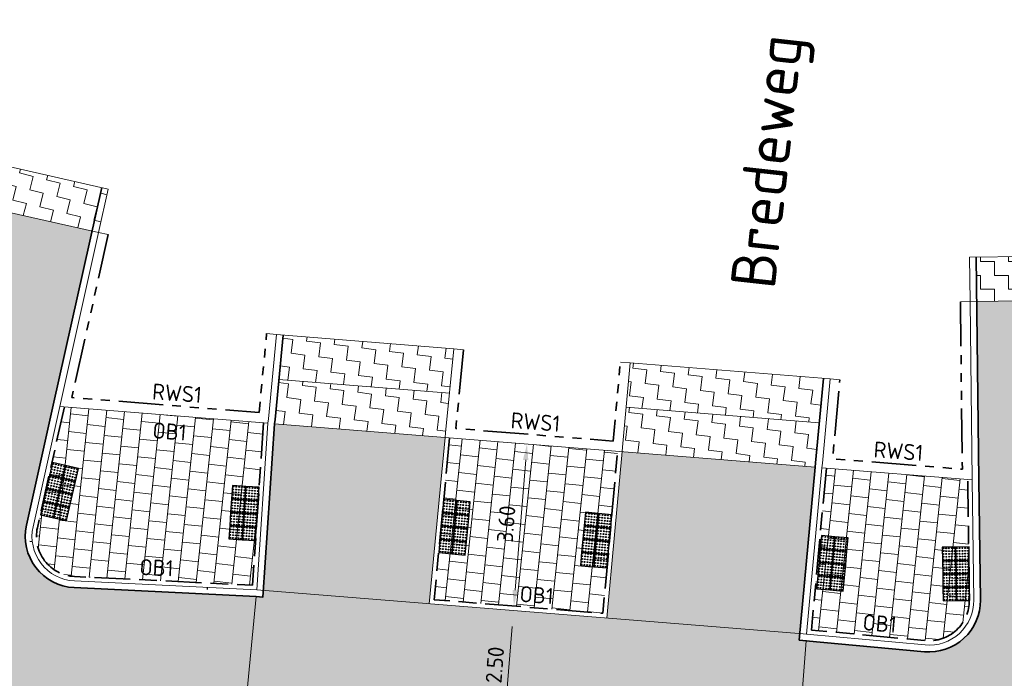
# Model space of a CAD drawing. Header units: metres. Extents: x 196651 to 397723, y 354703 to 710691.
# Tile 210 of 256: x 198044 to 198066, y 356145 to 356159. Entities that reach past the tile are written whole.
import ezdxf
from ezdxf.enums import TextEntityAlignment as Align

# ---------------------------------------------------------------- set-up
doc = ezdxf.new("R2010")
doc.units = ezdxf.units.M
doc.header["$MEASUREMENT"] = 0
doc.linetypes.add('VH-OPSLUITBAND_100X200', pattern=[16, 8, -2, 4, -2])
doc.linetypes.add('VH-RWSBAND_110X220', pattern=[24, 10, -2, 2, -2, 2, -2, 2, -2])
doc.layers.add('$0$X-XX-AL-HULPLIJNEN', color=4, linetype='Continuous', lineweight=25, plot=False)
for name, color, linetype, lineweight in [('B-WE-OG-BEBOUWING_STRAATNAAM-T35', 6, 'Continuous', 35), ('N-WE-VH-GOOT_TEGEL-G', 170, 'Continuous', 35), ('N-WE-VH-KANTOPSLUITING_OPSLUITBAND_100X200-G', 5, 'VH-OPSLUITBAND_100X200', 35), ('N-WE-VH-KANTOPSLUITING_TEKST-T', 7, 'VH-OPSLUITBAND_100X200', 35), ('N-WE-VH-KANTOPSLUITING_TROTTOIRBAND_RWS_110 220-G', 6, 'VH-RWSBAND_110X220', 35), ('N-WE-VH-KANTVERHARDING-G', 1, 'Continuous', 5), ('N-WE-VH-VERHARDING_ASFALT_DEKLAAG-G_ZWART', 252, 'Continuous', 5), ('N-WE-VH-VERHARDING_ASFALT_TRAPSGEWIJSFREZEN-1_TRAP-A', 5, 'Continuous', 5), ('N-WE-VH-VERHARDING_TEGEL-200X200X50-A', 252, 'Continuous', 18), ('N-WE-VH-VERKEERSTEGEL-NOPPENTEGEL-S', 5, 'Continuous', 25), ('X-XX-AL-AANPIJLING-M', 7, 'Continuous', 18)]:
    doc.layers.add(name, color=color, linetype=linetype, lineweight=lineweight)
doc.layers.add('N-WE-VH-VERHARDING_ASFALT_COATING_ROOD-G', color=7, linetype='Continuous', lineweight=5, true_color=0xffa8a8)
doc.layers.add('N-WE-VH-VERHARDING_ASFALT_DEKLAAG-G_ROOD', color=7, linetype='Continuous', lineweight=5, true_color=0xbf4040)
doc.styles.add('NLCS-ISO', font='NLCS-ISO.ttf')
doc.styles.add('NLCS-ISO-M200-T18', font='NLCS-ISO.ttf')
doc.styles.add('NLCS-ISO-M200-T25', font='NLCS-ISO.ttf')
doc.dimstyles.new('NLCS-M200-T18-PIJL', dxfattribs={"dimscale": 0.2, "dimtxt": 1.8, "dimasz": 1.8, "dimexe": 2, "dimexo": 2, "dimgap": 0.7, "dimtad": 1, "dimzin": 0, "dimdsep": 46, "dimtxsty": 'NLCS-ISO-M200-T18', "dimcen": 0, "dimdle": 2, "dimse1": 1, "dimse2": 1, "dimclrd": 256, "dimclre": 256, "dimclrt": 256, "dimadec": 1, "dimazin": 0, "dimtfac": 1, "dimtofl": 0, "dimtmove": 1, "dimatfit": 0, "dimfxl": 2, "dimfxlon": 1, "dimtfillclr": 254, "dimtolj": 1, "dimtzin": 0, "dimlwd": 18, "dimlwe": 18, "dimarcsym": 0})

# ---------------------------------------------------------------- blocks, each defined once
blk = doc.blocks.new('TEKST TB')
at = {"style": 'NLCS-ISO'}
blk.add_attdef('TEKST_TROTTOIRBANDEN', text='', height=0.36, rotation=0.3407, dxfattribs=at).set_placement((0, 0), align=Align.BOTTOM_CENTER)
blk = doc.blocks.new('*D326')
at = {"layer": 'Defpoints', "color": 0, "ltscale": 0.2, "transparency": 16777216}
for p in [(198054.836, 356146.228), (198054.846, 356146.227), (198054.645, 356143.735)]:
    blk.add_point(p, dxfattribs=at)
at = {"layer": 'X-XX-AL-AANPIJLING-M', "linetype": 'Continuous', "lineweight": 18, "ltscale": 0.2, "transparency": 16777216}
blk.add_line((198054.664, 356144.094), (198054.807, 356145.869), dxfattribs=at)
at = {"layer": 'X-XX-AL-AANPIJLING-M', "ltscale": 0.2, "transparency": 16777216}
for points in [[(198054.747, 356145.873), (198054.867, 356145.864), (198054.836, 356146.228)], [(198054.604, 356144.099), (198054.724, 356144.09), (198054.635, 356143.736)]]:
    blk.add_solid(points, dxfattribs=at)
at = {"layer": 'X-XX-AL-AANPIJLING-M', "ltscale": 0.2, "transparency": 16777216, "insert": (198054.417, 356145.007), "char_height": 0.36, "attachment_point": 5, "rotation": 85.3997, "style": 'NLCS-ISO-M200-T18'}
blk.add_mtext('\\A1;2.50', dxfattribs=at)
blk = doc.blocks.new('*D327')
at = {"layer": 'Defpoints', "color": 0, "ltscale": 0.2, "transparency": 16777216}
for p in [(198055.137, 356149.965), (198055.24, 356149.957), (198054.947, 356146.319)]:
    blk.add_point(p, dxfattribs=at)
at = {"layer": 'X-XX-AL-AANPIJLING-M', "linetype": 'Continuous', "lineweight": 18, "ltscale": 0.2, "transparency": 16777216}
blk.add_line((198054.873, 356146.686), (198055.108, 356149.607), dxfattribs=at)
at = {"layer": 'X-XX-AL-AANPIJLING-M', "ltscale": 0.2, "transparency": 16777216}
for points in [[(198055.048, 356149.611), (198055.168, 356149.602), (198055.137, 356149.965)], [(198054.813, 356146.691), (198054.933, 356146.681), (198054.844, 356146.327)]]:
    blk.add_solid(points, dxfattribs=at)
at = {"layer": 'X-XX-AL-AANPIJLING-M', "ltscale": 0.2, "transparency": 16777216, "insert": (198054.671, 356148.172), "char_height": 0.36, "attachment_point": 5, "rotation": 85.3997, "style": 'NLCS-ISO-M200-T18'}
blk.add_mtext('\\A1;3.60', dxfattribs=at)
blk = doc.blocks.new('*D1663')
at = {"layer": 'Defpoints', "color": 0, "ltscale": 0.2, "transparency": 16777216}
for p in [(198033.991, 356145.963), (198043.757, 356134.578)]:
    blk.add_point(p, dxfattribs=at)
at = {"layer": 'X-XX-AL-AANPIJLING-M', "linetype": 'Continuous', "lineweight": 18, "ltscale": 0.2, "transparency": 16777216}
blk.add_line((198045.228, 356132.862), (198043.991, 356134.305), dxfattribs=at)
at = {"layer": 'X-XX-AL-AANPIJLING-M', "ltscale": 0.2, "transparency": 16777216}
blk.add_solid([(198044.036, 356134.344), (198043.945, 356134.265), (198043.757, 356134.578)], dxfattribs=at)
at = {"layer": 'X-XX-AL-AANPIJLING-M', "ltscale": 0.2, "transparency": 16777216, "insert": (198044.969, 356133.655), "char_height": 0.36, "attachment_point": 5, "rotation": 310.6203, "style": 'NLCS-ISO-M200-T18'}
blk.add_mtext('\\A1;R15.00', dxfattribs=at)
blk = doc.blocks.new('*U2075')
for centre in [(0.025, 0.575), (0.025, 0.5125), (0.025, 0.45), (0.0875, 0.575), (0.0875, 0.5125), (0.0875, 0.45), (0.15, 0.575), (0.15, 0.5125), (0.15, 0.45), (0.2125, 0.575), (0.2125, 0.5125), (0.2125, 0.45), (0.275, 0.575), (0.275, 0.5125), (0.275, 0.45), (0.325, 0.575), (0.325, 0.5125), (0.325, 0.45), (0.3875, 0.575), (0.3875, 0.5125), (0.3875, 0.45), (0.45, 0.575), (0.45, 0.5125), (0.45, 0.45), (0.5125, 0.575), (0.5125, 0.5125), (0.5125, 0.45), (0.575, 0.575), (0.575, 0.5125), (0.575, 0.45), (0.625, 0.575), (0.625, 0.5125), (0.625, 0.45), (0.6875, 0.575), (0.6875, 0.5125), (0.6875, 0.45), (0.75, 0.575), (0.75, 0.5125), (0.75, 0.45), (0.8125, 0.575), (0.8125, 0.5125), (0.8125, 0.45), (0.875, 0.575), (0.875, 0.5125), (0.875, 0.45), (0.925, 0.575), (0.925, 0.5125), (0.925, 0.45), (0.9875, 0.575), (0.9875, 0.5125), (0.9875, 0.45), (1.05, 0.575), (1.05, 0.5125), (1.05, 0.45), (1.1125, 0.575), (1.1125, 0.5125), (1.1125, 0.45), (1.175, 0.575), (1.175, 0.5125), (1.175, 0.45), (0.025, 0.3875), (0.025, 0.325), (0.025, 0.275), (0.025, 0.2125), (0.0875, 0.3875), (0.0875, 0.325), (0.0875, 0.275), (0.0875, 0.2125), (0.15, 0.3875), (0.15, 0.325), (0.15, 0.275), (0.15, 0.2125), (0.2125, 0.3875), (0.2125, 0.325), (0.2125, 0.275), (0.2125, 0.2125), (0.275, 0.3875), (0.275, 0.325), (0.275, 0.275), (0.275, 0.2125), (0.325, 0.3875), (0.325, 0.325), (0.325, 0.275), (0.325, 0.2125), (0.3875, 0.3875), (0.3875, 0.325), (0.3875, 0.275), (0.3875, 0.2125), (0.45, 0.3875), (0.45, 0.325), (0.45, 0.275), (0.45, 0.2125), (0.5125, 0.3875), (0.5125, 0.325), (0.5125, 0.275), (0.5125, 0.2125), (0.575, 0.3875), (0.575, 0.325), (0.575, 0.275), (0.575, 0.2125), (0.625, 0.3875), (0.625, 0.325), (0.625, 0.275), (0.625, 0.2125), (0.6875, 0.3875), (0.6875, 0.325), (0.6875, 0.275), (0.6875, 0.2125), (0.75, 0.3875), (0.75, 0.325), (0.75, 0.275), (0.75, 0.2125), (0.8125, 0.3875), (0.8125, 0.325), (0.8125, 0.275), (0.8125, 0.2125), (0.875, 0.3875), (0.875, 0.325), (0.875, 0.275), (0.875, 0.2125), (0.925, 0.3875), (0.925, 0.325), (0.925, 0.275), (0.925, 0.2125), (0.9875, 0.3875), (0.9875, 0.325), (0.9875, 0.275), (0.9875, 0.2125), (1.05, 0.3875), (1.05, 0.325), (1.05, 0.275), (1.05, 0.2125), (1.1125, 0.3875), (1.1125, 0.325), (1.1125, 0.275), (1.1125, 0.2125), (1.175, 0.3875), (1.175, 0.325), (1.175, 0.275), (1.175, 0.2125), (0.025, 0.15), (0.025, 0.0875), (0.025, 0.025), (0.0875, 0.15), (0.0875, 0.0875), (0.0875, 0.025), (0.15, 0.15), (0.15, 0.0875), (0.15, 0.025), (0.2125, 0.15), (0.2125, 0.0875), (0.2125, 0.025), (0.275, 0.15), (0.275, 0.0875), (0.275, 0.025), (0.325, 0.15), (0.325, 0.0875), (0.325, 0.025), (0.3875, 0.15), (0.3875, 0.0875), (0.3875, 0.025), (0.45, 0.15), (0.45, 0.0875), (0.45, 0.025), (0.5125, 0.15), (0.5125, 0.0875), (0.5125, 0.025), (0.575, 0.15), (0.575, 0.0875), (0.575, 0.025), (0.625, 0.15), (0.625, 0.0875), (0.625, 0.025), (0.6875, 0.15), (0.6875, 0.0875), (0.6875, 0.025), (0.75, 0.15), (0.75, 0.0875), (0.75, 0.025), (0.8125, 0.15), (0.8125, 0.0875), (0.8125, 0.025), (0.875, 0.15), (0.875, 0.0875), (0.875, 0.025), (0.925, 0.15), (0.925, 0.0875), (0.925, 0.025), (0.9875, 0.15), (0.9875, 0.0875), (0.9875, 0.025), (1.05, 0.15), (1.05, 0.0875), (1.05, 0.025), (1.1125, 0.15), (1.1125, 0.0875), (1.1125, 0.025), (1.175, 0.15), (1.175, 0.0875), (1.175, 0.025)]:
    blk.add_circle(centre, 0.01)
for points in [[(0.3, 0.3), (0.3, 0.6), (0, 0.6), (0, 0.3)], [(0.6, 0.3), (0.6, 0.6), (0.3, 0.6), (0.3, 0.3)], [(0.9, 0.3), (0.9, 0.6), (0.6, 0.6), (0.6, 0.3)], [(1.2, 0.3), (1.2, 0.6), (0.9, 0.6), (0.9, 0.3)], [(0.3, 0), (0.3, 0.3), (0, 0.3), (0, 0)], [(0.6, 0), (0.6, 0.3), (0.3, 0.3), (0.3, 0)], [(0.9, 0), (0.9, 0.3), (0.6, 0.3), (0.6, 0)], [(1.2, 0), (1.2, 0.3), (0.9, 0.3), (0.9, 0)]]:
    blk.add_3dface(points)
blk = doc.blocks.new('*U2076')
for centre in [(0.025, 0.275), (0.025, 0.2125), (0.0875, 0.275), (0.0875, 0.2125), (0.15, 0.275), (0.15, 0.2125), (0.2125, 0.275), (0.2125, 0.2125), (0.275, 0.275), (0.275, 0.2125), (0.325, 0.275), (0.325, 0.2125), (0.3875, 0.275), (0.3875, 0.2125), (0.45, 0.275), (0.45, 0.2125), (0.5125, 0.275), (0.5125, 0.2125), (0.575, 0.275), (0.575, 0.2125), (0.625, 0.275), (0.625, 0.2125), (0.6875, 0.275), (0.6875, 0.2125), (0.75, 0.275), (0.75, 0.2125), (0.8125, 0.275), (0.8125, 0.2125), (0.875, 0.275), (0.875, 0.2125), (0.925, 0.275), (0.925, 0.2125), (0.9875, 0.275), (0.9875, 0.2125), (1.05, 0.275), (1.05, 0.2125), (1.1125, 0.275), (1.1125, 0.2125), (1.175, 0.275), (1.175, 0.2125), (0.025, 0.15), (0.025, 0.0875), (0.025, 0.025), (0.0875, 0.15), (0.0875, 0.0875), (0.0875, 0.025), (0.15, 0.15), (0.15, 0.0875), (0.15, 0.025), (0.2125, 0.15), (0.2125, 0.0875), (0.2125, 0.025), (0.275, 0.15), (0.275, 0.0875), (0.275, 0.025), (0.325, 0.15), (0.325, 0.0875), (0.325, 0.025), (0.3875, 0.15), (0.3875, 0.0875), (0.3875, 0.025), (0.45, 0.15), (0.45, 0.0875), (0.45, 0.025), (0.5125, 0.15), (0.5125, 0.0875), (0.5125, 0.025), (0.575, 0.15), (0.575, 0.0875), (0.575, 0.025), (0.625, 0.15), (0.625, 0.0875), (0.625, 0.025), (0.6875, 0.15), (0.6875, 0.0875), (0.6875, 0.025), (0.75, 0.15), (0.75, 0.0875), (0.75, 0.025), (0.8125, 0.15), (0.8125, 0.0875), (0.8125, 0.025), (0.875, 0.15), (0.875, 0.0875), (0.875, 0.025), (0.925, 0.15), (0.925, 0.0875), (0.925, 0.025), (0.9875, 0.15), (0.9875, 0.0875), (0.9875, 0.025), (1.05, 0.15), (1.05, 0.0875), (1.05, 0.025), (1.1125, 0.15), (1.1125, 0.0875), (1.1125, 0.025), (1.175, 0.15), (1.175, 0.0875), (1.175, 0.025), (0.025, -0.025), (0.025, -0.0875), (0.025, -0.15), (0.025, -0.2125), (0.0875, -0.025), (0.0875, -0.0875), (0.0875, -0.15), (0.0875, -0.2125), (0.15, -0.025), (0.15, -0.0875), (0.15, -0.15), (0.15, -0.2125), (0.2125, -0.025), (0.2125, -0.0875), (0.2125, -0.15), (0.2125, -0.2125), (0.275, -0.025), (0.275, -0.0875), (0.275, -0.15), (0.275, -0.2125), (0.325, -0.025), (0.325, -0.0875), (0.325, -0.15), (0.325, -0.2125), (0.3875, -0.025), (0.3875, -0.0875), (0.3875, -0.15), (0.3875, -0.2125), (0.45, -0.025), (0.45, -0.0875), (0.45, -0.15), (0.45, -0.2125), (0.5125, -0.025), (0.5125, -0.0875), (0.5125, -0.15), (0.5125, -0.2125), (0.575, -0.025), (0.575, -0.0875), (0.575, -0.15), (0.575, -0.2125), (0.625, -0.025), (0.625, -0.0875), (0.625, -0.15), (0.625, -0.2125), (0.6875, -0.025), (0.6875, -0.0875), (0.6875, -0.15), (0.6875, -0.2125), (0.75, -0.025), (0.75, -0.0875), (0.75, -0.15), (0.75, -0.2125), (0.8125, -0.025), (0.8125, -0.0875), (0.8125, -0.15), (0.8125, -0.2125), (0.875, -0.025), (0.875, -0.0875), (0.875, -0.15), (0.875, -0.2125), (0.925, -0.025), (0.925, -0.0875), (0.925, -0.15), (0.925, -0.2125), (0.9875, -0.025), (0.9875, -0.0875), (0.9875, -0.15), (0.9875, -0.2125), (1.05, -0.025), (1.05, -0.0875), (1.05, -0.15), (1.05, -0.2125), (1.1125, -0.025), (1.1125, -0.0875), (1.1125, -0.15), (1.1125, -0.2125), (1.175, -0.025), (1.175, -0.0875), (1.175, -0.15), (1.175, -0.2125), (0.025, -0.275), (0.0875, -0.275), (0.15, -0.275), (0.2125, -0.275), (0.275, -0.275), (0.325, -0.275), (0.3875, -0.275), (0.45, -0.275), (0.5125, -0.275), (0.575, -0.275), (0.625, -0.275), (0.6875, -0.275), (0.75, -0.275), (0.8125, -0.275), (0.875, -0.275), (0.925, -0.275), (0.9875, -0.275), (1.05, -0.275), (1.1125, -0.275), (1.175, -0.275)]:
    blk.add_circle(centre, 0.01)
for points in [[(0.3, 0), (0.3, 0.3), (0, 0.3), (0, 0)], [(0.6, 0), (0.6, 0.3), (0.3, 0.3), (0.3, 0)], [(0.9, 0), (0.9, 0.3), (0.6, 0.3), (0.6, 0)], [(1.2, 0), (1.2, 0.3), (0.9, 0.3), (0.9, 0)], [(0.3, -0.3), (0.3, 0), (0, 0), (0, -0.3)], [(0.6, -0.3), (0.6, 0), (0.3, 0), (0.3, -0.3)], [(0.9, -0.3), (0.9, 0), (0.6, 0), (0.6, -0.3)], [(1.2, -0.3), (1.2, 0), (0.9, 0), (0.9, -0.3)]]:
    blk.add_3dface(points)
blk = doc.blocks.new('*U2085')
for centre in [(0.025, 0.575), (0.025, 0.5125), (0.025, 0.45), (0.0875, 0.575), (0.0875, 0.5125), (0.0875, 0.45), (0.15, 0.575), (0.15, 0.5125), (0.15, 0.45), (0.2125, 0.575), (0.2125, 0.5125), (0.2125, 0.45), (0.275, 0.575), (0.275, 0.5125), (0.275, 0.45), (0.325, 0.575), (0.325, 0.5125), (0.325, 0.45), (0.3875, 0.575), (0.3875, 0.5125), (0.3875, 0.45), (0.45, 0.575), (0.45, 0.5125), (0.45, 0.45), (0.5125, 0.575), (0.5125, 0.5125), (0.5125, 0.45), (0.575, 0.575), (0.575, 0.5125), (0.575, 0.45), (0.625, 0.575), (0.625, 0.5125), (0.625, 0.45), (0.6875, 0.575), (0.6875, 0.5125), (0.6875, 0.45), (0.75, 0.575), (0.75, 0.5125), (0.75, 0.45), (0.8125, 0.575), (0.8125, 0.5125), (0.8125, 0.45), (0.875, 0.575), (0.875, 0.5125), (0.875, 0.45), (0.925, 0.575), (0.925, 0.5125), (0.925, 0.45), (0.9875, 0.575), (0.9875, 0.5125), (0.9875, 0.45), (1.05, 0.575), (1.05, 0.5125), (1.05, 0.45), (1.1125, 0.575), (1.1125, 0.5125), (1.1125, 0.45), (1.175, 0.575), (1.175, 0.5125), (1.175, 0.45), (0.025, 0.3875), (0.025, 0.325), (0.025, 0.275), (0.025, 0.2125), (0.0875, 0.3875), (0.0875, 0.325), (0.0875, 0.275), (0.0875, 0.2125), (0.15, 0.3875), (0.15, 0.325), (0.15, 0.275), (0.15, 0.2125), (0.2125, 0.3875), (0.2125, 0.325), (0.2125, 0.275), (0.2125, 0.2125), (0.275, 0.3875), (0.275, 0.325), (0.275, 0.275), (0.275, 0.2125), (0.325, 0.3875), (0.325, 0.325), (0.325, 0.275), (0.325, 0.2125), (0.3875, 0.3875), (0.3875, 0.325), (0.3875, 0.275), (0.3875, 0.2125), (0.45, 0.3875), (0.45, 0.325), (0.45, 0.275), (0.45, 0.2125), (0.5125, 0.3875), (0.5125, 0.325), (0.5125, 0.275), (0.5125, 0.2125), (0.575, 0.3875), (0.575, 0.325), (0.575, 0.275), (0.575, 0.2125), (0.625, 0.3875), (0.625, 0.325), (0.625, 0.275), (0.625, 0.2125), (0.6875, 0.3875), (0.6875, 0.325), (0.6875, 0.275), (0.6875, 0.2125), (0.75, 0.3875), (0.75, 0.325), (0.75, 0.275), (0.75, 0.2125), (0.8125, 0.3875), (0.8125, 0.325), (0.8125, 0.275), (0.8125, 0.2125), (0.875, 0.3875), (0.875, 0.325), (0.875, 0.275), (0.875, 0.2125), (0.925, 0.3875), (0.925, 0.325), (0.925, 0.275), (0.925, 0.2125), (0.9875, 0.3875), (0.9875, 0.325), (0.9875, 0.275), (0.9875, 0.2125), (1.05, 0.3875), (1.05, 0.325), (1.05, 0.275), (1.05, 0.2125), (1.1125, 0.3875), (1.1125, 0.325), (1.1125, 0.275), (1.1125, 0.2125), (1.175, 0.3875), (1.175, 0.325), (1.175, 0.275), (1.175, 0.2125), (0.025, 0.15), (0.025, 0.0875), (0.025, 0.025), (0.0875, 0.15), (0.0875, 0.0875), (0.0875, 0.025), (0.15, 0.15), (0.15, 0.0875), (0.15, 0.025), (0.2125, 0.15), (0.2125, 0.0875), (0.2125, 0.025), (0.275, 0.15), (0.275, 0.0875), (0.275, 0.025), (0.325, 0.15), (0.325, 0.0875), (0.325, 0.025), (0.3875, 0.15), (0.3875, 0.0875), (0.3875, 0.025), (0.45, 0.15), (0.45, 0.0875), (0.45, 0.025), (0.5125, 0.15), (0.5125, 0.0875), (0.5125, 0.025), (0.575, 0.15), (0.575, 0.0875), (0.575, 0.025), (0.625, 0.15), (0.625, 0.0875), (0.625, 0.025), (0.6875, 0.15), (0.6875, 0.0875), (0.6875, 0.025), (0.75, 0.15), (0.75, 0.0875), (0.75, 0.025), (0.8125, 0.15), (0.8125, 0.0875), (0.8125, 0.025), (0.875, 0.15), (0.875, 0.0875), (0.875, 0.025), (0.925, 0.15), (0.925, 0.0875), (0.925, 0.025), (0.9875, 0.15), (0.9875, 0.0875), (0.9875, 0.025), (1.05, 0.15), (1.05, 0.0875), (1.05, 0.025), (1.1125, 0.15), (1.1125, 0.0875), (1.1125, 0.025), (1.175, 0.15), (1.175, 0.0875), (1.175, 0.025)]:
    blk.add_circle(centre, 0.01)
for points in [[(0.3, 0.3), (0.3, 0.6), (0, 0.6), (0, 0.3)], [(0.6, 0.3), (0.6, 0.6), (0.3, 0.6), (0.3, 0.3)], [(0.9, 0.3), (0.9, 0.6), (0.6, 0.6), (0.6, 0.3)], [(1.2, 0.3), (1.2, 0.6), (0.9, 0.6), (0.9, 0.3)], [(0.3, 0), (0.3, 0.3), (0, 0.3), (0, 0)], [(0.6, 0), (0.6, 0.3), (0.3, 0.3), (0.3, 0)], [(0.9, 0), (0.9, 0.3), (0.6, 0.3), (0.6, 0)], [(1.2, 0), (1.2, 0.3), (0.9, 0.3), (0.9, 0)]]:
    blk.add_3dface(points)
blk = doc.blocks.new('*U1832')
for centre in [(-0.275, 0.575), (-0.275, 0.512), (-0.275, 0.45), (-0.212, 0.575), (-0.212, 0.512), (-0.212, 0.45), (-0.15, 0.575), (-0.15, 0.512), (-0.15, 0.45), (-0.087, 0.575), (-0.087, 0.512), (-0.087, 0.45), (-0.025, 0.575), (-0.025, 0.512), (-0.025, 0.45), (0.025, 0.575), (0.025, 0.512), (0.025, 0.45), (0.087, 0.575), (0.087, 0.512), (0.087, 0.45), (0.15, 0.575), (0.15, 0.512), (0.15, 0.45), (0.212, 0.575), (0.212, 0.512), (0.212, 0.45), (0.275, 0.575), (0.275, 0.512), (0.275, 0.45), (0.325, 0.575), (0.325, 0.512), (0.325, 0.45), (0.387, 0.575), (0.387, 0.512), (0.387, 0.45), (0.45, 0.575), (0.45, 0.512), (0.45, 0.45), (0.512, 0.575), (0.512, 0.512), (0.512, 0.45), (0.575, 0.575), (0.575, 0.512), (0.575, 0.45), (0.625, 0.575), (0.625, 0.512), (0.625, 0.45), (0.688, 0.575), (0.688, 0.512), (0.688, 0.45), (0.75, 0.575), (0.75, 0.512), (0.75, 0.45), (0.813, 0.575), (0.813, 0.512), (0.813, 0.45), (0.875, 0.575), (0.875, 0.512), (0.875, 0.45), (-0.275, 0.387), (-0.275, 0.325), (-0.275, 0.275), (-0.275, 0.212), (-0.212, 0.387), (-0.212, 0.325), (-0.212, 0.275), (-0.212, 0.212), (-0.15, 0.387), (-0.15, 0.325), (-0.15, 0.275), (-0.15, 0.212), (-0.087, 0.387), (-0.087, 0.325), (-0.087, 0.275), (-0.087, 0.212), (-0.025, 0.387), (-0.025, 0.325), (-0.025, 0.275), (-0.025, 0.212), (0.025, 0.387), (0.025, 0.325), (0.025, 0.275), (0.025, 0.212), (0.087, 0.387), (0.087, 0.325), (0.087, 0.275), (0.087, 0.212), (0.15, 0.387), (0.15, 0.325), (0.15, 0.275), (0.15, 0.212), (0.212, 0.387), (0.212, 0.325), (0.212, 0.275), (0.212, 0.212), (0.275, 0.387), (0.275, 0.325), (0.275, 0.275), (0.275, 0.212), (0.325, 0.387), (0.325, 0.325), (0.325, 0.275), (0.325, 0.212), (0.387, 0.387), (0.387, 0.325), (0.387, 0.275), (0.387, 0.212), (0.45, 0.387), (0.45, 0.325), (0.45, 0.275), (0.45, 0.212), (0.512, 0.387), (0.512, 0.325), (0.512, 0.275), (0.512, 0.212), (0.575, 0.387), (0.575, 0.325), (0.575, 0.275), (0.575, 0.212), (0.625, 0.387), (0.625, 0.325), (0.625, 0.275), (0.625, 0.212), (0.688, 0.387), (0.688, 0.325), (0.688, 0.275), (0.688, 0.212), (0.75, 0.387), (0.75, 0.325), (0.75, 0.275), (0.75, 0.212), (0.813, 0.387), (0.813, 0.325), (0.813, 0.275), (0.813, 0.212), (0.875, 0.387), (0.875, 0.325), (0.875, 0.275), (0.875, 0.212), (-0.275, 0.15), (-0.275, 0.087), (-0.275, 0.025), (-0.212, 0.15), (-0.212, 0.087), (-0.212, 0.025), (-0.15, 0.15), (-0.15, 0.087), (-0.15, 0.025), (-0.087, 0.15), (-0.087, 0.087), (-0.087, 0.025), (-0.025, 0.15), (-0.025, 0.087), (-0.025, 0.025), (0.025, 0.15), (0.025, 0.087), (0.025, 0.025), (0.087, 0.15), (0.087, 0.087), (0.087, 0.025), (0.15, 0.15), (0.15, 0.087), (0.15, 0.025), (0.212, 0.15), (0.212, 0.087), (0.212, 0.025), (0.275, 0.15), (0.275, 0.087), (0.275, 0.025), (0.325, 0.15), (0.325, 0.087), (0.325, 0.025), (0.387, 0.15), (0.387, 0.087), (0.387, 0.025), (0.45, 0.15), (0.45, 0.087), (0.45, 0.025), (0.512, 0.15), (0.512, 0.087), (0.512, 0.025), (0.575, 0.15), (0.575, 0.087), (0.575, 0.025), (0.625, 0.15), (0.625, 0.087), (0.625, 0.025), (0.688, 0.15), (0.688, 0.087), (0.688, 0.025), (0.75, 0.15), (0.75, 0.087), (0.75, 0.025), (0.813, 0.15), (0.813, 0.087), (0.813, 0.025), (0.875, 0.15), (0.875, 0.087), (0.875, 0.025)]:
    blk.add_circle(centre, 0.01)
for points in [[(0, 0.3), (0, 0.6), (-0.3, 0.6), (-0.3, 0.3)], [(0.3, 0.3), (0.3, 0.6), (0, 0.6), (0, 0.3)], [(0.6, 0.3), (0.6, 0.6), (0.3, 0.6), (0.3, 0.3)], [(0.9, 0.3), (0.9, 0.6), (0.6, 0.6), (0.6, 0.3)], [(0, 0), (0, 0.3), (-0.3, 0.3), (-0.3, 0)], [(0.3, 0), (0.3, 0.3), (0, 0.3), (0, 0)], [(0.6, 0), (0.6, 0.3), (0.3, 0.3), (0.3, 0)], [(0.9, 0), (0.9, 0.3), (0.6, 0.3), (0.6, 0)]]:
    blk.add_3dface(points)

msp = doc.modelspace()

# ---------------------------------------------------------------- hatches: boundary and pattern name
at = {"layer": 'N-WE-VH-VERHARDING_ASFALT_COATING_ROOD-G'}
msp.add_hatch(color=256, dxfattribs=at).paths.add_polyline_path([(198061.398, 356145.549), (198061.396, 356145.549), (198061.246, 356145.561), (198061.26, 356145.711), (198049.225, 356146.679), (198049.215, 356146.529), (198049.066, 356146.541), (198049.062, 356146.541), (198048.841, 356144.202), (198061.217, 356143.206)])
at = {"layer": 'N-WE-VH-VERHARDING_ASFALT_DEKLAAG-G_ROOD'}
msp.add_hatch(color=256, dxfattribs=at).paths.add_polyline_path([(198046.056, 356143.579, -0.178601), (198048.823, 356144.354), (198048.855, 356144.351), (198049.062, 356146.541), (198044.977, 356146.742, -0.464988), (198043.911, 356148.141), (198044.512, 356150.841), (198045.382, 356154.746), (198043.274, 356155.22), (198041.141, 356145.842, -0.349206), (198031.277, 356137.944), (198028.262, 356137.934), (198028.243, 356135.984, -0.436077), (198029.378, 356134.738), (198029.079, 356131.184), (198031.279, 356131.095), (198031.321, 356131.584, -0.289967), (198034.648, 356135.976, 0.067266), (198038.153, 356137.856)])
h = msp.add_hatch(color=256, dxfattribs=at)
edge = h.paths.add_edge_path()
edge.add_line((198067.576, 356142.922), (198067.473, 356151.419))
edge.add_line((198067.473, 356151.419), (198067.451, 356153.19))
edge.add_line((198067.451, 356153.19), (198065.229, 356153.163))
edge.add_line((198065.229, 356153.163), (198065.277, 356149.163))
edge.add_line((198065.277, 356149.163), (198065.31, 356146.45))
edge.add_arc((198064.16, 356146.45), 1.15, -95.261, 0, ccw=False)
edge.add_line((198064.054, 356145.304), (198061.396, 356145.549))
edge.add_line((198061.396, 356145.549), (198061.229, 356143.356))
edge.add_line((198061.229, 356143.356), (198061.235, 356143.355))
edge.add_arc((198060.902, 356139.218), 4.15, 39.7335, 85.3997, ccw=False)
edge.add_line((198064.094, 356141.871), (198074.114, 356129.815))
edge.add_arc((198070.154, 356126.523), 5.15, -5.8669, 39.7335, ccw=False)
edge.add_line((198075.277, 356125.997), (198075.227, 356125.508))
edge.add_line((198075.227, 356125.508), (198077.558, 356125.205))
edge.add_line((198077.558, 356125.205), (198080.027, 356124.914))
edge.add_line((198080.027, 356124.914), (198081.283, 356124.771))
edge.add_line((198081.283, 356124.771), (198081.535, 356124.741))
edge.add_line((198081.535, 356124.741), (198081.706, 356124.722))
edge.add_arc((198081.723, 356124.894), 0.173, 84.3643, 264.3322, ccw=False)
edge.add_line((198081.74, 356125.066), (198085.296, 356124.664))
edge.add_line((198085.296, 356124.664), (198085.566, 356127.058))
edge.add_line((198085.566, 356127.058), (198080.676, 356127.609))
edge.add_arc((198081.252, 356132.727), 5.15, 219.7335, 263.5755, ccw=False)
edge.add_line((198077.292, 356129.435), (198068.765, 356139.693))
edge.add_arc((198072.725, 356142.985), 5.15, 180.6947, 219.7335, ccw=False)
at = {"layer": 'N-WE-VH-VERHARDING_ASFALT_DEKLAAG-G_ZWART'}
h = msp.add_hatch(color=256, dxfattribs=at)
h.paths.add_polyline_path([(198049.476, 356150.421), (198049.225, 356146.679), (198052.946, 356146.38), (198053.303, 356150.113)])
h.paths.add_polyline_path([(198061.26, 356145.711), (198061.604, 356149.445), (198057.27, 356149.794), (198056.929, 356146.059)])
at = {"layer": 'N-WE-VH-VERHARDING_ASFALT_TRAPSGEWIJSFREZEN-1_TRAP-A', "lineweight": 9}
h = msp.add_hatch(dxfattribs=at)
h.set_pattern_fill('AVH-ASFALT_FREESVAK', color=256, scale=0.2, angle=76, pattern_type=2)
h.set_pattern_definition([(76, (0, 0), (-0.22761682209, 0.37881800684), [0.3125, -0.3125]), (166, (0.0756, 0.30322), (-0.37881800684, -0.22761682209), [0.3125, -0.3125])])
h.paths.add_polyline_path([(198043.496, 356156.195), (198043.274, 356155.22), (198045.527, 356154.713), (198045.746, 356155.689)])
h = msp.add_hatch(dxfattribs=at)
h.set_pattern_fill('AVH-ASFALT_FREESVAK', color=256, scale=0.2, angle=90, pattern_type=2)
h.set_pattern_definition([(90, (0, 0), (-0.3125, 0.3125), [0.3125, -0.3125]), (180, (2e-17, 0.3125), (-0.3125, -0.3125), [0.3125, -0.3125])])
h.paths.add_polyline_path([(198067.451, 356153.19), (198067.439, 356154.19), (198065.217, 356154.163), (198065.229, 356153.163)])
h = msp.add_hatch(dxfattribs=at)
h.set_pattern_fill('AVH-ASFALT_FREESVAK', color=256, scale=0.2, angle=83, pattern_type=2)
h.set_pattern_definition([(83, (198049.42148, 356151.10856), (-0.272087, 0.348255), [0.3125, -0.3125]), (173, (198049.45956, 356151.41873), (-0.348255, -0.272087), [0.3125, -0.3125])])
h.paths.add_polyline_path([(198049.666, 356152.412), (198049.571, 356151.416), (198053.398, 356151.109), (198053.493, 356152.104)])
h = msp.add_hatch(dxfattribs=at)
h.set_pattern_fill('AVH-ASFALT_FREESVAK', color=256, scale=0.2, angle=83, pattern_type=2)
h.set_pattern_definition([(83, (198057.3613, 356150.42888), (-0.272087, 0.348255), [0.3125, -0.3125]), (173, (198057.39938, 356150.73905), (-0.348255, -0.272087), [0.3125, -0.3125])])
h.paths.add_polyline_path([(198061.695, 356150.441), (198061.787, 356151.437), (198057.452, 356151.786), (198057.361, 356150.79)])
h = msp.add_hatch(dxfattribs=at)
h.set_pattern_fill('AVH-ASFALT_FREESVAK', color=256, scale=0.2, angle=83, pattern_type=2)
h.set_pattern_definition([(83, (198049.32658, 356150.11298), (-0.272087, 0.348255), [0.3125, -0.3125]), (173, (198049.36467, 356150.42315), (-0.348255, -0.272087), [0.3125, -0.3125])])
h.paths.add_polyline_path([(198049.485, 356150.518), (198049.476, 356150.421), (198053.303, 356150.113), (198053.312, 356150.213), (198053.398, 356151.109), (198049.571, 356151.416)])
h = msp.add_hatch(dxfattribs=at)
h.set_pattern_fill('AVH-ASFALT_FREESVAK', color=256, scale=0.2, angle=83, pattern_type=2)
h.set_pattern_definition([(83, (198057.27043, 356149.43303), (-0.272087, 0.348255), [0.3125, -0.3125]), (173, (198057.3085, 356149.7432), (-0.348255, -0.272087), [0.3125, -0.3125])])
h.paths.add_polyline_path([(198061.604, 356149.445), (198061.613, 356149.546), (198061.695, 356150.441), (198057.361, 356150.79), (198057.28, 356149.893), (198057.27, 356149.794)])
at = {"layer": 'N-WE-VH-VERHARDING_TEGEL-200X200X50-A'}
h = msp.add_hatch(dxfattribs=at)
h.set_pattern_fill('AVH-TEGEL_200X200_HALFST', color=256, scale=2, angle=354, pattern_type=2)
h.set_pattern_definition([(354, (197669.55536, 356038.86237), (0.41871445, 0.15709299), [0.4, -0.4]), (84, (197669.55536, 356038.86237), (-0.39780876, 0.0418114), [])])
h.paths.add_polyline_path([(198056.839, 356146.167), (198057.171, 356149.802), (198053.402, 356150.105), (198053.055, 356146.471)])
edge = h.paths.add_edge_path()
edge.add_line((198044.76, 356150.8), (198044.155, 356148.086))
edge.add_arc((198045.033, 356147.891), 0.9, 167.4399, 267.1914)
edge.add_line((198044.989, 356146.992), (198048.981, 356146.796))
edge.add_line((198048.981, 356146.796), (198049.227, 356150.441))
edge.add_line((198049.227, 356150.441), (198044.76, 356150.8))
edge = h.paths.add_edge_path()
edge.add_line((198061.853, 356149.425), (198061.518, 356145.789))
edge.add_line((198061.518, 356145.789), (198064.077, 356145.553))
edge.add_arc((198064.16, 356146.45), 0.9, 264.739, 360.6879)
edge.add_line((198065.06, 356146.46), (198065.027, 356149.17))
edge.add_line((198065.027, 356149.17), (198061.853, 356149.425))

# ---------------------------------------------------------------- linework, layer by layer
at = {"layer": '$0$X-XX-AL-HULPLIJNEN', "flags": 128}
for points in [[(198043.986, 356147.787), (198043.986, 356147.787), (198044.04, 356147.775)], [(198047.97, 356146.696), (198047.972, 356146.745)]]:
    msp.add_lwpolyline(points, dxfattribs=at)
at = {"layer": 'N-WE-VH-GOOT_TEGEL-G', "flags": 128}
for points in [[(198049.666, 356152.41), (198049.485, 356150.518), (198049.476, 356150.421), (198049.215, 356146.529), (198049.066, 356146.541), (198044.977, 356146.742, -0.464988), (198043.911, 356148.141), (198044.512, 356150.841), (198045.6, 356155.722)], [(198061.396, 356145.549), (198064.054, 356145.304, 0.444962), (198065.31, 356146.463), (198065.277, 356149.163)]]:
    msp.add_lwpolyline(points, format="xyb", dxfattribs=at)
for points in [[(198065.277, 356149.163), (198065.217, 356154.163)], [(198061.246, 356145.561), (198061.604, 356149.447), (198061.613, 356149.546), (198061.787, 356151.438)], [(198061.411, 356145.548), (198061.246, 356145.561)]]:
    msp.add_lwpolyline(points, dxfattribs=at)
at = {"layer": 'N-WE-VH-KANTOPSLUITING_OPSLUITBAND_100X200-G', "ltscale": 0.1, "flags": 128}
for points in [[(198049.227, 356150.44), (198048.981, 356146.796), (198044.989, 356146.992, -0.464988), (198044.155, 356148.086), (198044.76, 356150.8)], [(198061.853, 356149.424), (198061.518, 356145.789), (198064.077, 356145.553, 0.444962), (198065.06, 356146.46), (198065.027, 356149.17)]]:
    msp.add_lwpolyline(points, format="xyb", dxfattribs=at)
msp.add_lwpolyline([(198053.402, 356150.103), (198053.055, 356146.471), (198056.839, 356146.167), (198057.171, 356149.803)], dxfattribs=at)
at = {"layer": 'N-WE-VH-KANTOPSLUITING_TROTTOIRBAND_RWS_110 220-G', "ltscale": 0.1, "flags": 128}
for points in [[(198045.743, 356154.665), (198044.929, 356151.008), (198049.128, 356150.67), (198049.297, 356152.445)], [(198064.859, 356153.159), (198064.904, 356149.4), (198061.993, 356149.634), (198062.156, 356151.405)], [(198053.712, 356152.083), (198053.543, 356150.314), (198057.071, 356150.03), (198057.233, 356151.806)]]:
    msp.add_lwpolyline(points, dxfattribs=at)
at = {"layer": 'N-WE-VH-KANTVERHARDING-G', "flags": 128}
for points in [[(198043.128, 356155.253), (198043.347, 356156.229), (198045.746, 356155.689), (198045.527, 356154.713)], [(198045.529, 356154.713), (198045.743, 356154.665)], [(198067.601, 356153.192), (198067.589, 356154.192), (198065.067, 356154.161), (198065.079, 356153.161)], [(198065.079, 356153.161), (198064.859, 356153.159)], [(198049.516, 356152.424), (198049.336, 356150.532), (198049.327, 356150.433), (198049.076, 356146.691)], [(198049.516, 356152.424), (198049.297, 356152.445)], [(198053.493, 356152.104), (198049.516, 356152.424)], [(198053.312, 356150.213), (198053.493, 356152.104)], [(198053.493, 356152.104), (198053.712, 356152.083)], [(198057.233, 356151.806), (198057.452, 356151.786)], [(198057.28, 356149.893), (198057.452, 356151.786)], [(198061.937, 356151.425), (198057.452, 356151.786)], [(198053.398, 356151.109), (198049.571, 356151.416)], [(198061.41, 356145.699), (198061.753, 356149.433), (198061.763, 356149.533), (198061.937, 356151.425)], [(198061.937, 356151.425), (198062.156, 356151.405)], [(198049.327, 356150.433), (198044.659, 356150.809)], [(198061.695, 356150.441), (198057.361, 356150.79)], [(198061.604, 356149.445), (198049.476, 356150.421)], [(198053.303, 356150.112), (198052.946, 356146.38)], [(198053.303, 356150.113), (198053.312, 356150.213)], [(198057.28, 356149.893), (198057.27, 356149.794)], [(198056.929, 356146.059), (198057.27, 356149.794)], [(198065.127, 356149.162), (198061.753, 356149.433)], [(198049.062, 356146.541), (198048.841, 356144.202)], [(198061.398, 356145.549), (198061.217, 356143.206)]]:
    msp.add_lwpolyline(points, dxfattribs=at)
for points in [[(198044.659, 356150.809), (198045.529, 356154.713), (198043.128, 356155.253), (198040.995, 356145.876, -0.349206), (198031.276, 356138.094), (198021.431, 356138.062)], [(198065.127, 356149.162), (198065.079, 356153.161), (198067.601, 356153.192), (198067.623, 356151.421), (198067.726, 356142.924, 0.172006), (198068.88, 356139.789), (198077.407, 356129.531, 0.193665), (198080.693, 356127.758), (198085.583, 356127.207)], [(198061.424, 356145.697), (198049.076, 356146.691), (198044.984, 356146.892, -0.464988), (198044.057, 356148.108), (198044.659, 356150.809)], [(198061.409, 356145.699), (198064.068, 356145.454, 0.444962), (198065.16, 356146.462), (198065.127, 356149.162)]]:
    msp.add_lwpolyline(points, format="xyb", dxfattribs=at)

# ---------------------------------------------------------------- block references
at = {"layer": 'N-WE-VH-KANTOPSLUITING_TEKST-T'}
for p, rotation, values in [((198047.266, 356150.819), 355.3997181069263, {'TEKST_TROTTOIRBANDEN': 'RWS1'}), ((198055.307, 356150.172), 355.3997181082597, {'TEKST_TROTTOIRBANDEN': 'RWS1'}), ((198047.097, 356149.96), 355.3997181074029, {'TEKST_TROTTOIRBANDEN': 'OB1'}), ((198063.449, 356149.517), 355.3997181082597, {'TEKST_TROTTOIRBANDEN': 'RWS1'}), ((198046.814, 356146.902), 357.1914322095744, {'TEKST_TROTTOIRBANDEN': 'OB1'}), ((198055.332, 356146.288), 355.3997181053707, {'TEKST_TROTTOIRBANDEN': 'OB1'}), ((198063.024, 356145.65), 354.738950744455, {'TEKST_TROTTOIRBANDEN': 'OB1'})]:
    msp.add_blockref('TEKST TB', p, dxfattribs=dict(at, rotation=rotation)).add_auto_attribs(values)
at = {"layer": 'N-WE-VH-VERKEERSTEGEL-NOPPENTEGEL-S'}
for name, p, rotation in [('*U1832', (198044.423, 356149.256), 257.096527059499), ('*U2085', (198049.049, 356147.798), 86.19171180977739), ('*U2076', (198053.455, 356147.501), 84.65588321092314), ('*U2075', (198056.932, 356147.183), 84.65588321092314), ('*U2076', (198061.932, 356146.69), 84.65588321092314), ('*U2075', (198065.072, 356146.456), 90.90521722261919)]:
    msp.add_blockref(name, p, dxfattribs=dict(at, rotation=rotation))

# ---------------------------------------------------------------- texts
at = {"layer": 'B-WE-OG-BEBOUWING_STRAATNAAM-T35', "insert": (198060.659, 356156.3), "char_height": 1, "attachment_point": 5, "rotation": 83.7, "style": 'NLCS-ISO-M200-T25'}
msp.add_mtext('Bredeweg', dxfattribs=at)

# ---------------------------------------------------------------- dimensions: what is measured, and where the dimension line sits
at = {"layer": 'X-XX-AL-AANPIJLING-M', "ltscale": 0.2}
dim = msp.add_aligned_dim(p1=(198054.947, 356146.319), p2=(198055.24, 356149.957), distance=0.103, text='3.60', dimstyle='NLCS-M200-T18-PIJL', dxfattribs=at)
dim.commit()
dim.dimension.update_dxf_attribs({"geometry": '*D327', "text_midpoint": (198054.671, 356148.172)})
dim = msp.add_aligned_dim(p1=(198054.645, 356143.735), p2=(198054.846, 356146.227), distance=0.01, dimstyle='NLCS-M200-T18-PIJL', dxfattribs=at)
dim.commit()
dim.dimension.update_dxf_attribs({"geometry": '*D326', "text_midpoint": (198054.417, 356145.007)})
dim = msp.add_radius_dim(center=(198033.991, 356145.963), mpoint=(198043.757, 356134.578), dimstyle='NLCS-M200-T18-PIJL', dxfattribs=at)
dim.commit()
dim.dimension.update_dxf_attribs({"geometry": '*D1663', "text_midpoint": (198044.969, 356133.655)})

doc.saveas('drawing.dxf')
